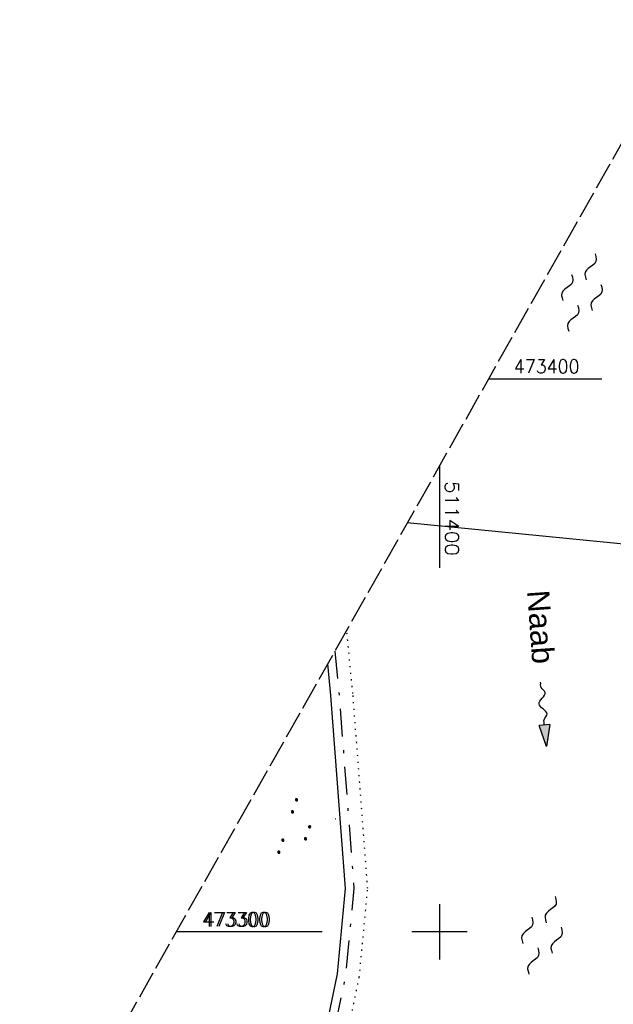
# Model space of a CAD drawing. Extents: x 511324 to 512029, y 473109 to 474055.
# Tile 8 of 29: x 511324 to 511431, y 473287 to 473465. Entities that reach past the tile are written whole.
import ezdxf

# ---------------------------------------------------------------- set-up
doc = ezdxf.new("R2010")
doc.units = 0
doc.header["$LTSCALE"] = 10
doc.header["$MEASUREMENT"] = 0
for name, pattern in [('LT00', [0]), ('LT08', [0.42, 0.2, -0.1, 0.02, -0.1]), ('LT14', [0.6, 0.5, -0.1]), ('PUNKTX2_STR', [0.6, 0.1, -0.5])]:
    doc.linetypes.add(name, pattern=pattern)
doc.layers.get('0').update_dxf_attribs({"linetype": 'LT00'})
for name, color, linetype in [('--FLIEßRICHTPFEIL', 180, 'Continuous'), ('--WASSER_GRENZE', 180, 'PUNKTX2_STR'), ('--WASSER_NUTZUNG', 180, 'Continuous'), ('DFK_KATASTER', 250, 'LT00'), ('DFK_NUTZUNG', 250, 'LT00'), ('DFK_TOPO-SYM', 252, 'LT00'), ('GEMEINDEGRENZE', 3, 'LT08'), ('GEWÄSSERNAME', 255, 'Continuous'), ('STROM_FREILTG', 80, 'STROMFREILEITUNG'), ('V92_RASTER', 250, 'LT00'), ('V93_RASTER', 250, 'LT00')]:
    doc.layers.add(name, color=color, linetype=linetype)
doc.layers.add('-BLATT_92-RAND', color=7, linetype='LT14', plot=False)
doc.styles.add('Beschrift', font='ARIAL.TTF')
doc.styles.get("Standard").update_dxf_attribs({"font": 'romans.shx'})
doc.styles.add('Strom', font='txt.shx')
doc.linetypes.add('STROMFREILEITUNG', pattern='A,12.7,-5.5,["xx",Strom,S=2.5,R=0,X=-2.6,Y=-0.85],-4.35', length=22.55)

# ---------------------------------------------------------------- blocks, each defined once
blk = doc.blocks.new('SYMB7301')
at = {"color": 0, "linetype": 'ByBlock'}
for p, q in [((-0.128693, 0), (0, 0.128693)), ((0, -0.128693), (-0.128693, 0)), ((0, 0.128693), (0.128693, 0)), ((0.128693, 0), (0, -0.128693)), ((0.000059, -0.009738), (0.000059, 0.009897)), ((-0.00901, -0.004339), (-0.002225, -0.009749))]:
    blk.add_line(p, q, dxfattribs=at)
for points in [[(-0.002225, 0.009749), (-0.00901, 0.004339), (-0.00901, -0.004339)], [(0.01, 0), (0.006235, 0.007818), (-0.002225, 0.009749)], [(-0.002225, -0.009749), (0.006235, -0.007818), (0.01, 0)]]:
    blk.add_lwpolyline(points, dxfattribs=at)
blk = doc.blocks.new('SYMB7250')
at = {"color": 0, "linetype": 'ByBlock'}
for points in [[(-0.25, 0.28), (-0.208333, 0.308889), (-0.166667, 0.331111), (-0.125, 0.34), (-0.083333, 0.331111), (-0.041667, 0.308889), (0, 0.28)], [(0, 0.28), (0.041667, 0.251111), (0.083333, 0.228889), (0.125, 0.22), (0.166667, 0.228889), (0.208333, 0.251111), (0.25, 0.28)], [(-0.74, 0), (-0.698333, 0.028889), (-0.656667, 0.051111), (-0.615, 0.06), (-0.573333, 0.051111), (-0.531667, 0.028889), (-0.49, 0)], [(-0.49, 0), (-0.448333, -0.028889), (-0.406667, -0.051111), (-0.365, -0.06), (-0.323333, -0.051111), (-0.281667, -0.028889), (-0.24, 0)], [(0.24, 0), (0.281667, 0.028889), (0.323333, 0.051111), (0.365, 0.06), (0.406667, 0.051111), (0.448333, 0.028889), (0.49, 0)], [(0.49, 0), (0.531667, -0.028889), (0.573333, -0.051111), (0.615, -0.06), (0.656667, -0.051111), (0.698333, -0.028889), (0.74, 0)], [(-0.25, -0.28), (-0.208333, -0.251111), (-0.166667, -0.228889), (-0.125, -0.22), (-0.083333, -0.228889), (-0.041667, -0.251111), (0, -0.28)], [(0, -0.28), (0.041667, -0.308889), (0.083333, -0.331111), (0.125, -0.34), (0.166667, -0.331111), (0.208333, -0.308889), (0.25, -0.28)]]:
    blk.add_lwpolyline(points, dxfattribs=at)
blk = doc.blocks.new('FLIEßRICHTPFEIL')
at = {"layer": '--FLIEßRICHTPFEIL'}
blk.add_hatch(color=256, dxfattribs=at).paths.add_polyline_path([(-1.95, 0.4875), (-1.95, -0.4875), (0, 0)])
for p, q in [((-1.95, 0.4875), (-1.95, -0.4875)), ((-1.95, 0.4875), (0, 0)), ((0, 0), (-1.95, -0.4875))]:
    blk.add_line(p, q, dxfattribs=at)
at = {"layer": '--FLIEßRICHTPFEIL', "start_tangent": (-1, 0), "end_tangent": (-1, 0)}
blk.add_spline([(-1.95, 0), (-2.4375, 0), (-2.925, 0.325), (-3.4125, 0), (-3.9, -0.325), (-4.3875, 0), (-4.875, 0.325), (-5.3625, 0), (-5.85, 0)], degree=3, dxfattribs=at)
blk = doc.blocks.new('SYMB7111')
at = {"color": 0, "linetype": 'ByBlock'}
for p, q in [((-0.13, 0.202919), (-0.13, 0.177081)), ((-0.125, 0.172895), (-0.125, 0.207105)), ((-0.12, 0.209164), (-0.12, 0.170836)), ((-0.115, 0.170204), (-0.115, 0.209796)), ((-0.11, 0.209164), (-0.11, 0.170836)), ((-0.105, 0.172895), (-0.105, 0.207105)), ((-0.1, 0.202919), (-0.1, 0.177081)), ((-0.095, 0.189874), (-0.095, 0.190146)), ((0.1, 0.202919), (0.1, 0.177081)), ((0.105, 0.172895), (0.105, 0.207105)), ((0.11, 0.209164), (0.11, 0.170836)), ((0.115, 0.170204), (0.115, 0.209796)), ((0.12, 0.209164), (0.12, 0.170836)), ((0.125, 0.172895), (0.125, 0.207105)), ((0.13, 0.202919), (0.13, 0.177081)), ((0.135, 0.189874), (0.135, 0.190146)), ((-0.515, -0.177081), (-0.515, -0.202919)), ((-0.51, -0.207105), (-0.51, -0.172895)), ((-0.505, -0.170836), (-0.505, -0.209164)), ((-0.5, -0.209796), (-0.5, -0.170204)), ((-0.495, -0.170836), (-0.495, -0.209164)), ((-0.49, -0.207105), (-0.49, -0.172895)), ((-0.485, -0.177081), (-0.485, -0.202919)), ((-0.285, -0.177081), (-0.285, -0.202919)), ((-0.28, -0.207105), (-0.28, -0.172895)), ((-0.275, -0.170836), (-0.275, -0.209164)), ((-0.27, -0.209796), (-0.27, -0.170204)), ((-0.265, -0.170836), (-0.265, -0.209164)), ((-0.26, -0.207105), (-0.26, -0.172895)), ((-0.255, -0.177081), (-0.255, -0.202919)), ((0.255, -0.177081), (0.255, -0.202919)), ((0.26, -0.207105), (0.26, -0.172895)), ((0.265, -0.170836), (0.265, -0.209164)), ((0.27, -0.209796), (0.27, -0.170204)), ((0.275, -0.170836), (0.275, -0.209164)), ((0.28, -0.207105), (0.28, -0.172895)), ((0.285, -0.177081), (0.285, -0.202919)), ((0.485, -0.177081), (0.485, -0.202919)), ((0.49, -0.207105), (0.49, -0.172895)), ((0.495, -0.170836), (0.495, -0.209164)), ((0.5, -0.209796), (0.5, -0.170204)), ((0.505, -0.170836), (0.505, -0.209164)), ((0.51, -0.207105), (0.51, -0.172895)), ((0.515, -0.177081), (0.515, -0.202919)), ((-0.48, -0.190126), (-0.48, -0.189854)), ((-0.25, -0.190126), (-0.25, -0.189854)), ((0.29, -0.190126), (0.29, -0.189854)), ((0.52, -0.190126), (0.52, -0.189854))]:
    blk.add_line(p, q, dxfattribs=at)
for points in [[(-0.095, 0.19), (-0.096981, 0.198678), (-0.10253, 0.205637), (-0.11055, 0.209499), (-0.11945, 0.209499), (-0.12747, 0.205637), (-0.133019, 0.198678), (-0.135, 0.19), (-0.133019, 0.181322), (-0.12747, 0.174363), (-0.11945, 0.170501), (-0.11055, 0.170501), (-0.10253, 0.174363), (-0.096981, 0.181322), (-0.095, 0.19)], [(0.135, 0.19), (0.133019, 0.198678), (0.12747, 0.205637), (0.11945, 0.209499), (0.11055, 0.209499), (0.10253, 0.205637), (0.096981, 0.198678), (0.095, 0.19), (0.096981, 0.181322), (0.10253, 0.174363), (0.11055, 0.170501), (0.11945, 0.170501), (0.12747, 0.174363), (0.133019, 0.181322), (0.135, 0.19)], [(-0.48, -0.19), (-0.481981, -0.181322), (-0.48753, -0.174363), (-0.49555, -0.170501), (-0.50445, -0.170501), (-0.51247, -0.174363), (-0.518019, -0.181322), (-0.52, -0.19), (-0.518019, -0.198678), (-0.51247, -0.205637), (-0.50445, -0.209499), (-0.49555, -0.209499), (-0.48753, -0.205637), (-0.481981, -0.198678), (-0.48, -0.19)], [(-0.25, -0.19), (-0.251981, -0.181322), (-0.25753, -0.174363), (-0.26555, -0.170501), (-0.27445, -0.170501), (-0.28247, -0.174363), (-0.288019, -0.181322), (-0.29, -0.19), (-0.288019, -0.198678), (-0.28247, -0.205637), (-0.27445, -0.209499), (-0.26555, -0.209499), (-0.25753, -0.205637), (-0.251981, -0.198678), (-0.25, -0.19)], [(0.29, -0.19), (0.288019, -0.181322), (0.28247, -0.174363), (0.27445, -0.170501), (0.26555, -0.170501), (0.25753, -0.174363), (0.251981, -0.181322), (0.25, -0.19), (0.251981, -0.198678), (0.25753, -0.205637), (0.26555, -0.209499), (0.27445, -0.209499), (0.28247, -0.205637), (0.288019, -0.198678), (0.29, -0.19)], [(0.52, -0.19), (0.518019, -0.181322), (0.51247, -0.174363), (0.50445, -0.170501), (0.49555, -0.170501), (0.48753, -0.174363), (0.481981, -0.181322), (0.48, -0.19), (0.481981, -0.198678), (0.48753, -0.205637), (0.49555, -0.209499), (0.50445, -0.209499), (0.51247, -0.205637), (0.518019, -0.198678), (0.52, -0.19)]]:
    blk.add_lwpolyline(points, dxfattribs=at)

msp = doc.modelspace()

# ---------------------------------------------------------------- linework, layer by layer
at = {"layer": '--WASSER_GRENZE', "ltscale": 0.2}
msp.add_lwpolyline([(511356.9, 473231.32), (511365.98, 473240.14), (511381.33, 473271.69), (511385.48, 473291.83), (511387.01, 473307.83), (511384.33, 473343.09), (511383.2, 473354.56)], dxfattribs=at)
at = {"layer": '-BLATT_92-RAND'}
msp.add_lwpolyline([(511779.03, 474055.25), (511324.06, 473249.87), (511573.95, 473108.71), (512028.91, 473914.09), (511779.03, 474055.25)], dxfattribs=at)
at = {"layer": 'DFK_KATASTER'}
for p, q in [((511380.34, 473342.74), (511379.78, 473348.5)), ((511383, 473307.87), (511380.34, 473342.74)), ((511381.52, 473292.43), (511383, 473307.87)), ((511377.51, 473272.99), (511381.52, 473292.43))]:
    msp.add_line(p, q, dxfattribs=at)
at = {"layer": 'GEMEINDEGRENZE', "ltscale": 2.5, "flags": 128}
msp.add_lwpolyline([(511381.06, 473350.77), (511381.83, 473342.87), (511384.51, 473307.86), (511383.01, 473292.21), (511378.94, 473272.5), (511363.92, 473241.63), (511354.63, 473232.6)], dxfattribs=at)
at = {"layer": 'STROM_FREILTG', "ltscale": 0.1}
msp.add_lwpolyline([(511394.15, 473374), (511516.55, 473362), (511709.16, 473347.42)], dxfattribs=at)
at = {"layer": 'V92_RASTER'}
for p, q in [((511408.87, 473400), (511429.35, 473400)), ((511400, 473384.3), (511400, 473365.8)), ((511400, 473305), (511400, 473295)), ((511400, 473305), (511400, 473295)), ((511372.86, 473300), (511352.38, 473300)), ((511405, 473300), (511395, 473300))]:
    msp.add_line(p, q, dxfattribs=at)
at = {"layer": 'V93_RASTER'}
msp.add_line((511378.76, 473300), (511352.38, 473300), dxfattribs=at)

# ---------------------------------------------------------------- block references
at = {"layer": '--FLIEßRICHTPFEIL', "xscale": 1.999999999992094, "yscale": 2.000000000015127, "zscale": 2, "rotation": 275.1286555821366}
msp.add_blockref('FLIEßRICHTPFEIL', (511419.33, 473333.52), dxfattribs=at)
at = {"layer": '--WASSER_NUTZUNG', "yscale": 10.00000000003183, "zscale": 10, "rotation": 251.2882999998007}
for p, xscale in [((511425.74, 473415.61), 9.99999999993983), ((511418.52, 473299.4), 9.999999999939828)]:
    msp.add_blockref('SYMB7250', p, dxfattribs=dict(at, xscale=xscale))
at = {"layer": 'DFK_NUTZUNG', "xscale": 10, "yscale": 10, "zscale": 10, "rotation": 251.28826}
msp.add_blockref('SYMB7111', (511374.33, 473318.54), dxfattribs=at)
at = {"layer": 'DFK_TOPO-SYM', "xscale": 0.1, "yscale": 0.1, "zscale": 0.1, "rotation": 359.99968}
msp.add_blockref('SYMB7301', (511381.21, 473320.45), dxfattribs=at)

# ---------------------------------------------------------------- texts
at = {"layer": 'GEWÄSSERNAME', "style": 'Beschrift'}
msp.add_text('Naab', height=4, rotation=274.0433, dxfattribs=at).set_placement((511415.84, 473361.67))
at = {"layer": 'V92_RASTER'}
for s, rotation, width, p in [(' 473400', 0.0018, 0.924, (511411.85, 473401)), (' 511400', 270.0018, 1.05, (511401, 473383.3)), (' 473300', 0.0018, 0.948, (511355.36, 473301))]:
    msp.add_text(s, height=2.5, rotation=rotation, dxfattribs=dict(at, width=width)).set_placement(p)
at = {"layer": 'V93_RASTER', "width": 0.948}
msp.add_text(' 473300', height=2.5, rotation=0.002, dxfattribs=at).set_placement((511355.71, 473301))

doc.saveas('drawing.dxf')
